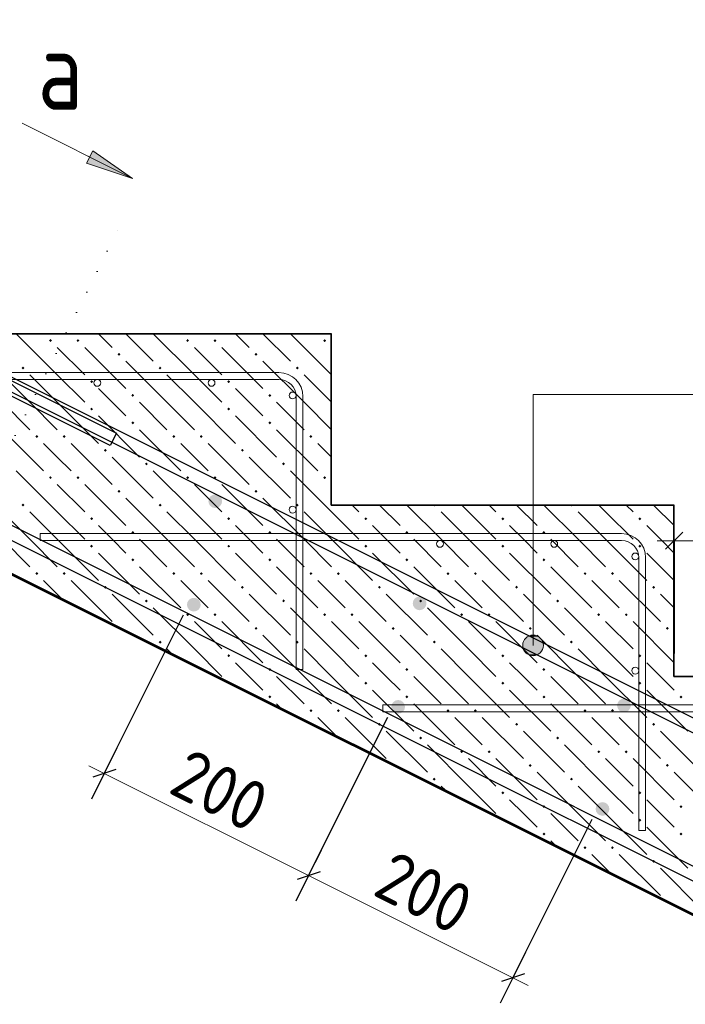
# Model space of a CAD drawing. Header units: millimetres. Extents: x -5 to 21000, y 0 to 14850.
# Tile 19 of 26: x 8197 to 9654, y 9985 to 12140. Entities that reach past the tile are written whole.
import ezdxf

# ---------------------------------------------------------------- set-up
doc = ezdxf.new("R2010")
doc.units = ezdxf.units.MM
doc.linetypes.add('______9', pattern=[50, 0, -50])
doc.layers.add('ЖБ Лестница', color=7, linetype='Continuous', lineweight=25, true_color=0xe0e0ff)
for name, color, linetype, lineweight in [('Лестница', 7, 'Continuous', 25), ('Обрамление П-обр. равн.', 7, 'Continuous', 25), ('Обрамление проемов стержнями', 7, 'Continuous', 25), ('Общий01', 7, 'Continuous', 13), ('Позиционная метка линия выноска', 7, 'Continuous', 13), ('Размерная линия_ общее', 7, 'Continuous', 13), ('Фоновоя арматура Х1', 7, 'Continuous', 25)]:
    doc.layers.add(name, color=color, linetype=linetype, lineweight=lineweight)
doc.styles.add('ISOCPEUR', font='txt')

msp = doc.modelspace()

# ---------------------------------------------------------------- hatches: boundary and pattern name
at = {"layer": 'ЖБ Лестница', "linetype": 'Continuous', "lineweight": 18, "transparency": 33554687}
for points in [[(8261.5, 11437.8), (8264.7, 11441.1), (8268, 11437.8), (8264.7, 11434.6)], [(8321.5, 11437.8), (8324.7, 11441.1), (8328, 11437.8), (8324.7, 11434.6)], [(8561.5, 11437.8), (8564.7, 11441.1), (8568, 11437.8), (8564.7, 11434.6)], [(8621.5, 11437.8), (8624.7, 11441.1), (8628, 11437.8), (8624.7, 11434.6)], [(8861.5, 11437.8), (8864.7, 11441.1), (8868, 11437.8), (8864.7, 11434.6)], [(8411.5, 11407.8), (8414.7, 11411.1), (8418, 11407.8), (8414.7, 11404.6)], [(8711.5, 11407.8), (8714.7, 11411.1), (8718, 11407.8), (8714.7, 11404.6)], [(8201.5, 11377.8), (8204.7, 11381.1), (8208, 11377.8), (8204.7, 11374.6)], [(8501.5, 11377.8), (8504.7, 11381.1), (8508, 11377.8), (8504.7, 11374.6)], [(8801.5, 11377.8), (8804.7, 11381.1), (8808, 11377.8), (8804.7, 11374.6)], [(8351.5, 11347.8), (8354.7, 11351.1), (8358, 11347.8), (8354.7, 11344.6)], [(8651.5, 11347.8), (8654.7, 11351.1), (8658, 11347.8), (8654.7, 11344.6)], [(8441.5, 11317.8), (8444.7, 11321.1), (8448, 11317.8), (8444.7, 11314.6)], [(8741.5, 11317.8), (8744.7, 11321.1), (8748, 11317.8), (8744.7, 11314.6)], [(8351.5, 11287.8), (8354.7, 11291.1), (8358, 11287.8), (8354.7, 11284.6)], [(8651.5, 11287.8), (8654.7, 11291.1), (8658, 11287.8), (8654.7, 11284.6)], [(8441.5, 11257.8), (8444.7, 11261.1), (8448, 11257.8), (8444.7, 11254.6)], [(8741.5, 11257.8), (8744.7, 11261.1), (8748, 11257.8), (8744.7, 11254.6)], [(8231.5, 11227.8), (8234.7, 11231.1), (8238, 11227.8), (8234.7, 11224.6)], [(8291.5, 11227.8), (8294.7, 11231.1), (8298, 11227.8), (8294.7, 11224.6)], [(8531.5, 11227.8), (8534.7, 11231.1), (8538, 11227.8), (8534.7, 11224.6)], [(8591.5, 11227.8), (8594.7, 11231.1), (8598, 11227.8), (8594.7, 11224.6)], [(8831.5, 11227.8), (8834.7, 11231.1), (8838, 11227.8), (8834.7, 11224.6)], [(8381.5, 11197.8), (8384.7, 11201.1), (8388, 11197.8), (8384.7, 11194.6)], [(8681.5, 11197.8), (8684.7, 11201.1), (8688, 11197.8), (8684.7, 11194.6)], [(8471.5, 11167.8), (8474.7, 11171.1), (8478, 11167.8), (8474.7, 11164.6)], [(8771.5, 11167.8), (8774.7, 11171.1), (8778, 11167.8), (8774.7, 11164.6)], [(8261.5, 11137.8), (8264.7, 11141.1), (8268, 11137.8), (8264.7, 11134.6)], [(8321.5, 11137.8), (8324.7, 11141.1), (8328, 11137.8), (8324.7, 11134.6)], [(8561.5, 11137.8), (8564.7, 11141.1), (8568, 11137.8), (8564.7, 11134.6)], [(8621.5, 11137.8), (8624.7, 11141.1), (8628, 11137.8), (8624.7, 11134.6)], [(8861.5, 11137.8), (8864.7, 11141.1), (8868, 11137.8), (8864.7, 11134.6)], [(8411.5, 11107.8), (8414.7, 11111.1), (8418, 11107.8), (8414.7, 11104.6)], [(8711.5, 11107.8), (8714.7, 11111.1), (8718, 11107.8), (8714.7, 11104.6)], [(8201.5, 11077.8), (8204.7, 11081.1), (8208, 11077.8), (8204.7, 11074.6)], [(8501.5, 11077.8), (8504.7, 11081.1), (8508, 11077.8), (8504.7, 11074.6)], [(8801.5, 11077.8), (8804.7, 11081.1), (8808, 11077.8), (8804.7, 11074.6)], [(9101.5, 11077.8), (9108, 11077.8), (9104.7, 11074.6)], [(9401.5, 11077.8), (9408, 11077.8), (9404.7, 11074.6)], [(8351.5, 11047.8), (8354.7, 11051.1), (8358, 11047.8), (8354.7, 11044.6)], [(8651.5, 11047.8), (8654.7, 11051.1), (8658, 11047.8), (8654.7, 11044.6)], [(8951.5, 11047.8), (8954.7, 11051.1), (8958, 11047.8), (8954.7, 11044.6)], [(9251.5, 11047.8), (9254.7, 11051.1), (9258, 11047.8), (9254.7, 11044.6)], [(9551.5, 11047.8), (9554.7, 11051.1), (9558, 11047.8), (9554.7, 11044.6)], [(8441.5, 11017.8), (8444.7, 11021.1), (8448, 11017.8), (8444.7, 11014.6)], [(8741.5, 11017.8), (8744.7, 11021.1), (8748, 11017.8), (8744.7, 11014.6)], [(9041.5, 11017.8), (9044.7, 11021.1), (9048, 11017.8), (9044.7, 11014.6)], [(9341.5, 11017.8), (9344.7, 11021.1), (9348, 11017.8), (9344.7, 11014.6)], [(8351.5, 10987.8), (8354.7, 10991.1), (8358, 10987.8), (8354.7, 10984.6)], [(8651.5, 10987.8), (8654.7, 10991.1), (8658, 10987.8), (8654.7, 10984.6)], [(8951.5, 10987.8), (8954.7, 10991.1), (8958, 10987.8), (8954.7, 10984.6)], [(9251.5, 10987.8), (9254.7, 10991.1), (9258, 10987.8), (9254.7, 10984.6)], [(9551.5, 10987.8), (9554.7, 10991.1), (9558, 10987.8), (9554.7, 10984.6)], [(8441.5, 10957.8), (8444.7, 10961.1), (8448, 10957.8), (8444.7, 10954.6)], [(8741.5, 10957.8), (8744.7, 10961.1), (8748, 10957.8), (8744.7, 10954.6)], [(9041.5, 10957.8), (9044.7, 10961.1), (9048, 10957.8), (9044.7, 10954.6)], [(9341.5, 10957.8), (9344.7, 10961.1), (9348, 10957.8), (9344.7, 10954.6)], [(8231.5, 10927.8), (8234.7, 10931.1), (8238, 10927.8), (8234.7, 10924.6)], [(8291.5, 10927.8), (8294.7, 10931.1), (8298, 10927.8), (8294.7, 10924.6)], [(8531.5, 10927.8), (8534.7, 10931.1), (8538, 10927.8), (8534.7, 10924.6)], [(8591.5, 10927.8), (8594.7, 10931.1), (8598, 10927.8), (8594.7, 10924.6)], [(8831.5, 10927.8), (8834.7, 10931.1), (8838, 10927.8), (8834.7, 10924.6)], [(8891.5, 10927.8), (8894.7, 10931.1), (8898, 10927.8), (8894.7, 10924.6)], [(9131.5, 10927.8), (9134.7, 10931.1), (9138, 10927.8), (9134.7, 10924.6)], [(9191.5, 10927.8), (9194.7, 10931.1), (9198, 10927.8), (9194.7, 10924.6)], [(9431.5, 10927.8), (9434.7, 10931.1), (9438, 10927.8), (9434.7, 10924.6)], [(9491.5, 10927.8), (9494.7, 10931.1), (9498, 10927.8), (9494.7, 10924.6)], [(8381.5, 10897.8), (8384.7, 10901.1), (8388, 10897.8), (8384.7, 10894.6)], [(8681.5, 10897.8), (8684.7, 10901.1), (8688, 10897.8), (8684.7, 10894.6)], [(8981.5, 10897.8), (8984.7, 10901.1), (8988, 10897.8), (8984.7, 10894.6)], [(9281.5, 10897.8), (9284.7, 10901.1), (9288, 10897.8), (9284.7, 10894.6)], [(9581.5, 10897.8), (9584.7, 10901.1), (9588, 10897.8), (9584.7, 10894.6)], [(8471.5, 10867.8), (8474.7, 10871.1), (8478, 10867.8), (8474.7, 10864.6)], [(8771.5, 10867.8), (8774.7, 10871.1), (8778, 10867.8), (8774.7, 10864.6)], [(9071.5, 10867.8), (9074.7, 10871.1), (9078, 10867.8), (9074.7, 10864.6)], [(9371.5, 10867.8), (9374.7, 10871.1), (9378, 10867.8), (9374.7, 10864.6)], [(8561.5, 10837.8), (8564.7, 10841.1), (8568, 10837.8), (8564.7, 10834.6)], [(8621.5, 10837.8), (8624.7, 10841.1), (8628, 10837.8), (8624.7, 10834.6)], [(8861.5, 10837.8), (8864.7, 10841.1), (8868, 10837.8), (8864.7, 10834.6)], [(8921.5, 10837.8), (8924.7, 10841.1), (8928, 10837.8), (8924.7, 10834.6)], [(9161.5, 10837.8), (9164.7, 10841.1), (9168, 10837.8), (9164.7, 10834.6)], [(9221.5, 10837.8), (9224.7, 10841.1), (9228, 10837.8), (9224.7, 10834.6)], [(9461.5, 10837.8), (9464.7, 10841.1), (9468, 10837.8), (9464.7, 10834.6)], [(9521.5, 10837.8), (9524.7, 10841.1), (9528, 10837.8), (9524.7, 10834.6)], [(8414.2, 10810.6), (8414.7, 10811.1), (8416.2, 10809.6)], [(8711.5, 10807.8), (8714.7, 10811.1), (8718, 10807.8), (8714.7, 10804.6)], [(9011.5, 10807.8), (9014.7, 10811.1), (9018, 10807.8), (9014.7, 10804.6)], [(9311.5, 10807.8), (9314.7, 10811.1), (9318, 10807.8), (9314.7, 10804.6)], [(9611.5, 10807.8), (9614.7, 10811.1), (9618, 10807.8), (9614.7, 10804.6)], [(8501.5, 10777.8), (8504.7, 10781.1), (8508, 10777.8), (8504.7, 10774.6)], [(8801.5, 10777.8), (8804.7, 10781.1), (8808, 10777.8), (8804.7, 10774.6)], [(9101.5, 10777.8), (9104.7, 10781.1), (9108, 10777.8), (9104.7, 10774.6)], [(9401.5, 10777.8), (9404.7, 10781.1), (9408, 10777.8), (9404.7, 10774.6)], [(8651.5, 10747.8), (8654.7, 10751.1), (8658, 10747.8), (8654.7, 10744.6)], [(8951.5, 10747.8), (8954.7, 10751.1), (8958, 10747.8), (8954.7, 10744.6)], [(9251.5, 10747.8), (9254.7, 10751.1), (9258, 10747.8), (9254.7, 10744.6)], [(9551.5, 10747.8), (9554.7, 10751.1), (9558, 10747.8), (9554.7, 10744.6)], [(8741.5, 10717.8), (8744.7, 10721.1), (8748, 10717.8), (8744.7, 10714.6)], [(9041.5, 10717.8), (9044.7, 10721.1), (9048, 10717.8), (9044.7, 10714.6)], [(9341.5, 10717.8), (9344.7, 10721.1), (9348, 10717.8), (9344.7, 10714.6)], [(8654.2, 10690.6), (8654.7, 10691.1), (8656.2, 10689.6)], [(8951.5, 10687.8), (8954.7, 10691.1), (8958, 10687.8), (8954.7, 10684.6)], [(9251.5, 10687.8), (9254.7, 10691.1), (9258, 10687.8), (9254.7, 10684.6)], [(9551.5, 10687.8), (9554.7, 10691.1), (9558, 10687.8), (9554.7, 10684.6)], [(8741.5, 10657.8), (8744.7, 10661.1), (8748, 10657.8), (8744.7, 10654.6)], [(9041.5, 10657.8), (9044.7, 10661.1), (9048, 10657.8), (9044.7, 10654.6)], [(9341.5, 10657.8), (9344.7, 10661.1), (9348, 10657.8), (9344.7, 10654.6)], [(9641.5, 10657.8), (9644.7, 10661.1), (9648, 10657.8), (9644.7, 10654.6)], [(8831.5, 10627.8), (8834.7, 10631.1), (8838, 10627.8), (8834.7, 10624.6)], [(8891.5, 10627.8), (8894.7, 10631.1), (8898, 10627.8), (8894.7, 10624.6)], [(9131.5, 10627.8), (9134.7, 10631.1), (9138, 10627.8), (9134.7, 10624.6)], [(9191.5, 10627.8), (9194.7, 10631.1), (9198, 10627.8), (9194.7, 10624.6)], [(9431.5, 10627.8), (9434.7, 10631.1), (9438, 10627.8), (9434.7, 10624.6)], [(9491.5, 10627.8), (9494.7, 10631.1), (9498, 10627.8), (9494.7, 10624.6)], [(8981.5, 10597.8), (8984.7, 10601.1), (8988, 10597.8), (8984.7, 10594.6)], [(9281.5, 10597.8), (9284.7, 10601.1), (9288, 10597.8), (9284.7, 10594.6)], [(9581.5, 10597.8), (9584.7, 10601.1), (9588, 10597.8), (9584.7, 10594.6)], [(9071.5, 10567.8), (9074.7, 10571.1), (9078, 10567.8), (9074.7, 10564.6)], [(9371.5, 10567.8), (9374.7, 10571.1), (9378, 10567.8), (9374.7, 10564.6)], [(9161.5, 10537.8), (9164.7, 10541.1), (9168, 10537.8), (9164.7, 10534.6)], [(9221.5, 10537.8), (9224.7, 10541.1), (9228, 10537.8), (9224.7, 10534.6)], [(9461.5, 10537.8), (9464.7, 10541.1), (9468, 10537.8), (9464.7, 10534.6)], [(9521.5, 10537.8), (9524.7, 10541.1), (9528, 10537.8), (9524.7, 10534.6)], [(9014.2, 10510.6), (9014.7, 10511.1), (9016.2, 10509.6)], [(9311.5, 10507.8), (9314.7, 10511.1), (9318, 10507.8), (9314.7, 10504.6)], [(9611.5, 10507.8), (9614.7, 10511.1), (9618, 10507.8), (9614.7, 10504.6)], [(9101.5, 10477.8), (9104.7, 10481.1), (9108, 10477.8), (9104.7, 10474.6)], [(9401.5, 10477.8), (9404.7, 10481.1), (9408, 10477.8), (9404.7, 10474.6)], [(9251.5, 10447.8), (9254.7, 10451.1), (9258, 10447.8), (9254.7, 10444.6)], [(9551.5, 10447.8), (9554.7, 10451.1), (9558, 10447.8), (9554.7, 10444.6)], [(9341.5, 10417.8), (9344.7, 10421.1), (9348, 10417.8), (9344.7, 10414.6)], [(9641.5, 10417.8), (9644.7, 10421.1), (9648, 10417.8), (9644.7, 10414.6)], [(9254.2, 10390.6), (9254.7, 10391.1), (9256.2, 10389.6)], [(9551.5, 10387.8), (9554.7, 10391.1), (9558, 10387.8), (9554.7, 10384.6)], [(9341.5, 10357.8), (9344.7, 10361.1), (9348, 10357.8), (9344.7, 10354.6)], [(9641.5, 10357.8), (9644.7, 10361.1), (9648, 10357.8), (9644.7, 10354.6)], [(9431.5, 10327.8), (9434.7, 10331.1), (9438, 10327.8), (9434.7, 10324.6)], [(9491.5, 10327.8), (9494.7, 10331.1), (9498, 10327.8), (9494.7, 10324.6)], [(9581.5, 10297.8), (9584.7, 10301.1), (9588, 10297.8), (9584.7, 10294.6)], [(9614.2, 10210.6), (9614.7, 10211.1), (9616.2, 10209.6)]]:
    msp.add_hatch(color=7, dxfattribs=at).paths.add_polyline_path(points, flags=16)
at = {"layer": 'Общий01', "linetype": 'Continuous', "lineweight": 13, "transparency": 33554687}
msp.add_hatch(color=7, dxfattribs=at).paths.add_polyline_path([(8357.3, 11853.4), (8444.5, 11793), (8343.8, 11826.6)], flags=16)
at = {"layer": 'Позиционная метка линия выноска', "linetype": 'Continuous', "lineweight": 13, "transparency": 33554687}
for points in [[(9340.3, 10781.8), (9301.6, 10781.8), (9298.4, 10770.6)], [(9340.3, 10781.8), (9298.4, 10770.6), (9343.4, 10770.6)], [(9332.2, 10789.9), (9309.7, 10789.9), (9301.6, 10781.8)], [(9332.2, 10789.9), (9301.6, 10781.8), (9340.3, 10781.8)], [(9309.7, 10789.9), (9332.2, 10789.9), (9320.9, 10793.1)], [(9343.4, 10770.6), (9298.4, 10770.6), (9301.6, 10759.3)], [(9343.4, 10770.6), (9301.6, 10759.3), (9340.3, 10759.3)], [(9340.3, 10759.3), (9301.6, 10759.3), (9309.7, 10751.2)], [(9340.3, 10759.3), (9309.7, 10751.2), (9332.2, 10751.2)], [(9332.2, 10751.2), (9309.7, 10751.2), (9320.9, 10748.1)]]:
    msp.add_hatch(color=7, dxfattribs=at).paths.add_polyline_path(points)
at = {"layer": 'Фоновоя арматура Х1', "linetype": 'Continuous', "lineweight": 35, "transparency": 33554687}
for points in [[(8640.4, 11086.2), (8639.2, 11092), (8636, 11096.9), (8631.1, 11100.1), (8625.4, 11101.2), (8619.6, 11100.1), (8614.8, 11096.9), (8611.5, 11092), (8610.4, 11086.2), (8611.5, 11080.5), (8614.8, 11075.6), (8619.6, 11072.4), (8625.4, 11071.2), (8631.1, 11072.4), (8636, 11075.6), (8639.2, 11080.5)], [(8593.4, 10859.7), (8592.3, 10865.5), (8589, 10870.3), (8584.2, 10873.6), (8578.4, 10874.7), (8572.7, 10873.6), (8567.8, 10870.3), (8564.6, 10865.5), (8563.4, 10859.7), (8564.6, 10854), (8567.8, 10849.1), (8572.7, 10845.9), (8578.4, 10844.7), (8584.2, 10845.9), (8589, 10849.1), (8592.3, 10854)], [(9087.6, 10862.6), (9086.5, 10868.4), (9083.2, 10873.2), (9078.3, 10876.5), (9072.6, 10877.6), (9066.9, 10876.5), (9062, 10873.2), (9058.7, 10868.4), (9057.6, 10862.6), (9058.7, 10856.9), (9062, 10852), (9066.9, 10848.8), (9072.6, 10847.6), (9078.3, 10848.8), (9083.2, 10852), (9086.5, 10856.9)], [(9040.6, 10636.1), (9039.5, 10641.9), (9036.2, 10646.7), (9031.4, 10650), (9025.6, 10651.1), (9019.9, 10650), (9015, 10646.7), (9011.8, 10641.9), (9010.6, 10636.1), (9011.8, 10630.4), (9015, 10625.5), (9019.9, 10622.3), (9025.6, 10621.1), (9031.4, 10622.3), (9036.2, 10625.5), (9039.5, 10630.4)], [(9534.8, 10639), (9533.7, 10644.8), (9530.4, 10649.6), (9525.5, 10652.9), (9519.8, 10654), (9514.1, 10652.9), (9509.2, 10649.6), (9506, 10644.8), (9504.8, 10639), (9506, 10633.3), (9509.2, 10628.4), (9514.1, 10625.2), (9519.8, 10624), (9525.5, 10625.2), (9530.4, 10628.4), (9533.7, 10633.3)], [(9487.9, 10412.5), (9486.7, 10418.3), (9483.5, 10423.1), (9478.6, 10426.4), (9472.9, 10427.5), (9467.1, 10426.4), (9462.2, 10423.1), (9459, 10418.3), (9457.9, 10412.5), (9459, 10406.8), (9462.2, 10401.9), (9467.1, 10398.7), (9472.9, 10397.5), (9478.6, 10398.7), (9483.5, 10401.9), (9486.7, 10406.8)]]:
    msp.add_hatch(color=7, dxfattribs=at).paths.add_polyline_path(points)

# ---------------------------------------------------------------- linework, layer by layer
at = {"color": 7, "linetype": 'Continuous', "lineweight": 25, "transparency": 33554687}
for points in [[(3354.7, 12140.3), (6591.7, 12140.3), (6597.3, 12140.1), (6603, 12139.5), (6608.7, 12138.7), (6614.3, 12137.5), (6619.9, 12136), (6625.3, 12134.3), (6630.7, 12132.2), (6635.8, 12129.9), (13328.5, 8783.5), (13315.1, 8756.7), (6623, 12102.8), (6619.1, 12104.5), (6615.3, 12106), (6611.4, 12107.3), (6607.4, 12108.3), (6603.4, 12109.1), (6599.4, 12109.7), (6595.2, 12110.1), (6591, 12110.3), (3354.7, 12110.3), (3354.7, 12140.3)], [(12792.1, 8693.5), (6009, 12085.1), (6005.1, 12086.8), (6001.3, 12088.3), (5997.4, 12089.6), (5993.4, 12090.6), (5989.4, 12091.5), (5985.3, 12092.1), (5981.2, 12092.5), (5977, 12092.6), (4747.4, 12092.6), (4747.4, 12122.6), (5977.7, 12122.6), (5983.3, 12122.4), (5989, 12121.9), (5994.7, 12121), (6000.3, 12119.8), (6005.9, 12118.4), (6011.3, 12116.6), (6016.7, 12114.5), (6021.8, 12112.2), (12805.5, 8720.3), (12792.1, 8693.5)]]:
    msp.add_lwpolyline(points, dxfattribs=at)
at = {"layer": 'ЖБ Лестница', "color": 7, "linetype": 'Continuous', "lineweight": 35, "transparency": 33554687}
for p, q in [((6629.3, 11702.8), (12629.3, 8702.8)), ((8879.3, 11452.8), (8129.3, 11452.8)), ((8879.3, 11077.8), (8879.3, 11452.8)), ((9629.3, 11077.8), (8879.3, 11077.8)), ((9629.3, 10702.8), (9629.3, 11077.8)), ((10379.3, 10702.8), (9629.3, 10702.8))]:
    msp.add_line(p, q, dxfattribs=at)
at = {"layer": 'ЖБ Лестница', "color": 9, "linetype": 'Continuous', "lineweight": 18, "true_color": 0xc7c7c7, "transparency": 33554687}
for p, q in [((8279.7, 11362.8), (8189.7, 11452.8)), ((8249.7, 11452.8), (8249.7, 11452.8)), ((8309.7, 11452.8), (8309.7, 11452.8)), ((8369.7, 11452.8), (8399.7, 11422.8)), ((8429.7, 11452.8), (8489.7, 11392.8)), ((8579.7, 11362.8), (8489.7, 11452.8)), ((8549.7, 11452.8), (8549.7, 11452.8)), ((8609.7, 11452.8), (8609.7, 11452.8)), ((8669.7, 11452.8), (8699.7, 11422.8)), ((8729.7, 11452.8), (8789.7, 11392.8)), ((8879.7, 11362.8), (8789.7, 11452.8)), ((8849.7, 11452.8), (8849.7, 11452.8)), ((8279.7, 11422.8), (8339.7, 11362.8)), ((8339.7, 11422.8), (8429.7, 11332.8)), ((8579.7, 11422.8), (8639.7, 11362.8)), ((8639.7, 11422.8), (8729.7, 11332.8)), ((8219.7, 11302.8), (8129.7, 11392.8)), ((8519.7, 11302.8), (8429.7, 11392.8)), ((8819.7, 11302.8), (8729.7, 11392.8)), ((8219.7, 11362.8), (8279.7, 11302.8)), ((8279.7, 11362.8), (8339.7, 11302.8)), ((8519.7, 11362.8), (8579.7, 11302.8)), ((8579.7, 11362.8), (8639.7, 11302.8)), ((8819.7, 11362.8), (8879.7, 11302.8)), ((8399.7, 11302.8), (8369.7, 11332.8)), ((8699.7, 11302.8), (8669.7, 11332.8)), ((8159.7, 11302.8), (8219.7, 11242.8)), ((8219.7, 11302.8), (8279.7, 11242.8)), ((8279.7, 11302.8), (8369.7, 11212.8)), ((8429.7, 11272.8), (8399.7, 11302.8)), ((8459.7, 11302.8), (8519.7, 11242.8)), ((8519.7, 11302.8), (8579.7, 11242.8)), ((8579.7, 11302.8), (8669.7, 11212.8)), ((8729.7, 11272.8), (8699.7, 11302.8)), ((8759.7, 11302.8), (8819.7, 11242.8)), ((8819.7, 11302.8), (8879.7, 11242.8)), ((8879.7, 11302.8), (8879.7, 11302.8)), ((8369.7, 11272.8), (8459.7, 11182.8)), ((8669.7, 11272.8), (8759.7, 11182.8)), ((8159.7, 11242.8), (8249.7, 11152.8)), ((8459.7, 11242.8), (8549.7, 11152.8)), ((8759.7, 11242.8), (8849.7, 11152.8)), ((8279.7, 11182.8), (8249.7, 11212.8)), ((8309.7, 11212.8), (8399.7, 11122.8)), ((8579.7, 11182.8), (8549.7, 11212.8)), ((8609.7, 11212.8), (8699.7, 11122.8)), ((8879.7, 11182.8), (8849.7, 11212.8)), ((8309.7, 11152.8), (8279.7, 11182.8)), ((8399.7, 11182.8), (8489.7, 11092.8)), ((8609.7, 11152.8), (8579.7, 11182.8)), ((8699.7, 11182.8), (8789.7, 11092.8)), ((8879.7, 11182.8), (8879.7, 11182.8)), ((8279.7, 11062.8), (8189.7, 11152.8)), ((8579.7, 11062.8), (8489.7, 11152.8)), ((8879.7, 11062.8), (8789.7, 11152.8)), ((8279.7, 11122.8), (8339.7, 11062.8)), ((8339.7, 11122.8), (8429.7, 11032.8)), ((8579.7, 11122.8), (8639.7, 11062.8)), ((8639.7, 11122.8), (8729.7, 11032.8)), ((8879.7, 11122.8), (8879.7, 11122.8)), ((8219.7, 11002.8), (8129.7, 11092.8)), ((8519.7, 11002.8), (8429.7, 11092.8)), ((8819.7, 11002.8), (8729.7, 11092.8)), ((8219.7, 11062.8), (8279.7, 11002.8)), ((8279.7, 11062.8), (8339.7, 11002.8)), ((8519.7, 11062.8), (8579.7, 11002.8)), ((8579.7, 11062.8), (8639.7, 11002.8)), ((8819.7, 11062.8), (8879.7, 11002.8)), ((8879.7, 11062.8), (8939.7, 11002.8)), ((8924.7, 11077.8), (8939.7, 11062.8)), ((8984.7, 11077.8), (9029.7, 11032.8)), ((9119.7, 11002.8), (9044.7, 11077.8)), ((9119.7, 11062.8), (9179.7, 11002.8)), ((9179.7, 11062.8), (9164.7, 11077.8)), ((9179.7, 11062.8), (9239.7, 11002.8)), ((9224.7, 11077.8), (9239.7, 11062.8)), ((9284.7, 11077.8), (9329.7, 11032.8)), ((9419.7, 11002.8), (9344.7, 11077.8)), ((9419.7, 11062.8), (9479.7, 11002.8)), ((9479.7, 11062.8), (9464.7, 11077.8)), ((9479.7, 11062.8), (9539.7, 11002.8)), ((9524.7, 11077.8), (9539.7, 11062.8)), ((9584.7, 11077.8), (9629.7, 11032.8)), ((8399.7, 11002.8), (8369.7, 11032.8)), ((8699.7, 11002.8), (8669.7, 11032.8)), ((8999.7, 11002.8), (8969.7, 11032.8)), ((9299.7, 11002.8), (9269.7, 11032.8)), ((9599.7, 11002.8), (9569.7, 11032.8)), ((8159.7, 11002.8), (8219.7, 10942.8)), ((8219.7, 11002.8), (8279.7, 10942.8)), ((8279.7, 11002.8), (8369.7, 10912.8)), ((8429.7, 10972.8), (8399.7, 11002.8)), ((8459.7, 11002.8), (8519.7, 10942.8)), ((8519.7, 11002.8), (8579.7, 10942.8)), ((8579.7, 11002.8), (8669.7, 10912.8)), ((8729.7, 10972.8), (8699.7, 11002.8)), ((8759.7, 11002.8), (8819.7, 10942.8)), ((8819.7, 11002.8), (8879.7, 10942.8)), ((8879.7, 11002.8), (8969.7, 10912.8)), ((9029.7, 10972.8), (8999.7, 11002.8)), ((9059.7, 11002.8), (9119.7, 10942.8)), ((9119.7, 11002.8), (9179.7, 10942.8)), ((9179.7, 11002.8), (9269.7, 10912.8)), ((9329.7, 10972.8), (9299.7, 11002.8)), ((9359.7, 11002.8), (9419.7, 10942.8)), ((9419.7, 11002.8), (9479.7, 10942.8)), ((9479.7, 11002.8), (9569.7, 10912.8)), ((9629.7, 10972.8), (9599.7, 11002.8)), ((8369.7, 10972.8), (8459.7, 10882.8)), ((8669.7, 10972.8), (8759.7, 10882.8)), ((8969.7, 10972.8), (9059.7, 10882.8)), ((9269.7, 10972.8), (9359.7, 10882.8)), ((9569.7, 10972.8), (9629.7, 10912.8)), ((8459.7, 10942.8), (8549.7, 10852.8)), ((8759.7, 10942.8), (8849.7, 10852.8)), ((9059.7, 10942.8), (9149.7, 10852.8)), ((9359.7, 10942.8), (9449.7, 10852.8)), ((8279.7, 10882.8), (8249.7, 10912.8)), ((8309.7, 10912.8), (8399.7, 10822.8)), ((8579.7, 10882.8), (8549.7, 10912.8)), ((8609.7, 10912.8), (8699.7, 10822.8)), ((8879.7, 10882.8), (8849.7, 10912.8)), ((8909.7, 10912.8), (8999.7, 10822.8)), ((9179.7, 10882.8), (9149.7, 10912.8)), ((9209.7, 10912.8), (9299.7, 10822.8)), ((9479.7, 10882.8), (9449.7, 10912.8)), ((9509.7, 10912.8), (9599.7, 10822.8)), ((8289.7, 10872.8), (8279.7, 10882.8)), ((8399.7, 10882.8), (8489.7, 10792.8)), ((8609.7, 10852.8), (8579.7, 10882.8)), ((8699.7, 10882.8), (8789.7, 10792.8)), ((8909.7, 10852.8), (8879.7, 10882.8)), ((8999.7, 10882.8), (9089.7, 10792.8)), ((9209.7, 10852.8), (9179.7, 10882.8)), ((9299.7, 10882.8), (9389.7, 10792.8)), ((9509.7, 10852.8), (9479.7, 10882.8)), ((9599.7, 10882.8), (9629.7, 10852.8)), ((8579.7, 10762.8), (8489.7, 10852.8)), ((8879.7, 10762.8), (8789.7, 10852.8)), ((9179.7, 10762.8), (9089.7, 10852.8)), ((9479.7, 10762.8), (9389.7, 10852.8)), ((8579.7, 10822.8), (8639.7, 10762.8)), ((8639.7, 10822.8), (8729.7, 10732.8)), ((8879.7, 10822.8), (8939.7, 10762.8)), ((8939.7, 10822.8), (9029.7, 10732.8)), ((9179.7, 10822.8), (9239.7, 10762.8)), ((9239.7, 10822.8), (9329.7, 10732.8)), ((9479.7, 10822.8), (9539.7, 10762.8)), ((9539.7, 10822.8), (9629.7, 10732.8)), ((8819.7, 10702.8), (8729.7, 10792.8)), ((9119.7, 10702.8), (9029.7, 10792.8)), ((9419.7, 10702.8), (9329.7, 10792.8)), ((9629.7, 10792.8), (9629.7, 10792.8)), ((8519.7, 10762.8), (8529.8, 10752.8)), ((8579.7, 10762.8), (8639.7, 10702.8)), ((8819.7, 10762.8), (8879.7, 10702.8)), ((8879.7, 10762.8), (8939.7, 10702.8)), ((9119.7, 10762.8), (9179.7, 10702.8)), ((9179.7, 10762.8), (9239.7, 10702.8)), ((9419.7, 10762.8), (9479.7, 10702.8)), ((9479.7, 10762.8), (9539.7, 10702.8)), ((8699.7, 10702.8), (8669.7, 10732.8)), ((8999.7, 10702.8), (8969.7, 10732.8)), ((9299.7, 10702.8), (9269.7, 10732.8)), ((9599.7, 10702.8), (9569.7, 10732.8)), ((8729.7, 10672.8), (8699.7, 10702.8)), ((8759.7, 10702.8), (8819.7, 10642.8)), ((8819.7, 10702.8), (8879.7, 10642.8)), ((8879.7, 10702.8), (8969.7, 10612.8)), ((9029.7, 10672.8), (8999.7, 10702.8)), ((9059.7, 10702.8), (9119.7, 10642.8)), ((9119.7, 10702.8), (9179.7, 10642.8)), ((9179.7, 10702.8), (9269.7, 10612.8)), ((9329.7, 10672.8), (9299.7, 10702.8)), ((9359.7, 10702.8), (9419.7, 10642.8)), ((9419.7, 10702.8), (9479.7, 10642.8)), ((9479.7, 10702.8), (9569.7, 10612.8)), ((9629.7, 10672.8), (9599.7, 10702.8)), ((8969.7, 10672.8), (9059.7, 10582.8)), ((9269.7, 10672.8), (9359.7, 10582.8)), ((9569.7, 10672.8), (9659.7, 10582.8)), ((8759.7, 10642.8), (8769.7, 10632.8)), ((9059.7, 10642.8), (9149.7, 10552.8)), ((9359.7, 10642.8), (9449.7, 10552.8)), ((8879.7, 10582.8), (8849.7, 10612.8)), ((8909.7, 10612.8), (8999.7, 10522.8)), ((9179.7, 10582.8), (9149.7, 10612.8)), ((9209.7, 10612.8), (9299.7, 10522.8)), ((9479.7, 10582.8), (9449.7, 10612.8)), ((9509.7, 10612.8), (9599.7, 10522.8)), ((8889.7, 10572.8), (8879.7, 10582.8)), ((8999.7, 10582.8), (9089.7, 10492.8)), ((9209.7, 10552.8), (9179.7, 10582.8)), ((9299.7, 10582.8), (9389.7, 10492.8)), ((9509.7, 10552.8), (9479.7, 10582.8)), ((9599.7, 10582.8), (9689.7, 10492.8)), ((9179.7, 10462.8), (9089.7, 10552.8)), ((9479.7, 10462.8), (9389.7, 10552.8)), ((9179.7, 10522.8), (9239.7, 10462.8)), ((9239.7, 10522.8), (9329.7, 10432.8)), ((9479.7, 10522.8), (9539.7, 10462.8)), ((9539.7, 10522.8), (9629.7, 10432.8)), ((9419.7, 10402.8), (9329.7, 10492.8)), ((9719.7, 10402.8), (9629.7, 10492.8)), ((9119.7, 10462.8), (9129.8, 10452.8)), ((9179.7, 10462.8), (9239.7, 10402.8)), ((9419.7, 10462.8), (9479.7, 10402.8)), ((9479.7, 10462.8), (9539.7, 10402.8)), ((9299.7, 10402.8), (9269.7, 10432.8)), ((9599.7, 10402.8), (9569.7, 10432.8)), ((9329.7, 10372.8), (9299.7, 10402.8)), ((9359.7, 10402.8), (9419.7, 10342.8)), ((9419.7, 10402.8), (9479.7, 10342.8)), ((9479.7, 10402.8), (9569.7, 10312.8)), ((9629.7, 10372.8), (9599.7, 10402.8)), ((9569.7, 10372.8), (9659.7, 10282.8)), ((9359.7, 10342.8), (9369.7, 10332.8)), ((9479.7, 10282.8), (9449.7, 10312.8)), ((9509.7, 10312.8), (9599.7, 10222.8)), ((9489.7, 10272.8), (9479.7, 10282.8)), ((9599.7, 10282.8), (9689.7, 10192.8))]:
    msp.add_line(p, q, dxfattribs=at)
at = {"layer": 'Лестница', "color": 7, "linetype": 'Continuous', "lineweight": 25, "transparency": 33554687}
for p, q in [((6623.5, 11702.8), (12623.5, 8702.8)), ((8879.7, 11452.8), (8129.7, 11452.8)), ((8879.7, 11077.8), (8879.7, 11452.8)), ((9629.7, 11077.8), (8879.7, 11077.8)), ((9629.7, 10702.8), (9629.7, 11077.8)), ((10379.7, 10702.8), (9629.7, 10702.8))]:
    msp.add_line(p, q, dxfattribs=at)
at = {"layer": 'Обрамление П-обр. равн.', "color": 38, "linetype": 'Continuous', "lineweight": 25, "true_color": 0x5f1e0f, "transparency": 33554687}
msp.add_lwpolyline([(8395.7, 11208.2), (7288, 11762.1), (7284.2, 11763.8), (7280.3, 11765.3), (7276.4, 11766.6), (7272.4, 11767.6), (7268.4, 11768.5), (7264.3, 11769.1), (7260.2, 11769.5), (7256, 11769.6), (3367.2, 11769.6), (3367.2, 11799.6), (7256.7, 11799.6), (7262.3, 11799.4), (7268, 11798.9), (7273.7, 11798), (7279.3, 11796.8), (7284.9, 11795.4), (7290.3, 11793.6), (7295.7, 11791.5), (7300.8, 11789.2), (8409.2, 11235), (8395.7, 11208.2)], dxfattribs=at)
at = {"layer": 'Обрамление проемов стержнями', "color": 7, "linetype": 'Continuous', "lineweight": 13, "transparency": 33554687}
for p, q in [((8764.7, 11367.8), (7492.2, 11367.8)), ((8764.7, 11352.8), (7492.2, 11352.8)), ((8802.2, 11315.3), (8802.2, 10717.8)), ((8817.2, 11315.3), (8817.2, 10717.8)), ((8242.2, 11000.3), (8242.2, 11015.3)), ((9514.7, 11015.3), (8242.2, 11015.3)), ((9514.7, 11000.3), (8242.2, 11000.3)), ((9552.2, 10962.8), (9552.2, 10365.3)), ((9567.2, 10962.8), (9567.2, 10365.3)), ((8802.2, 10717.8), (8817.2, 10717.8)), ((8992.2, 10625.3), (8992.2, 10640.3)), ((10264.7, 10640.3), (8992.2, 10640.3)), ((10264.7, 10625.3), (8992.2, 10625.3)), ((9552.2, 10365.3), (9567.2, 10365.3))]:
    msp.add_line(p, q, dxfattribs=at)
at = {"layer": 'Обрамление проемов стержнями', "color": 7, "linetype": 'Continuous', "lineweight": 18, "transparency": 33554687}
for centre in [(8367.2, 11345.3), (8617.2, 11345.3), (8794.7, 11317.8), (8794.7, 11067.8), (9117.2, 10992.8), (9367.2, 10992.8), (9544.7, 10965.3), (9544.7, 10715.3)]:
    msp.add_circle(centre, 7.5, dxfattribs=at)
at = {"layer": 'Обрамление проемов стержнями', "color": 7, "linetype": 'Continuous', "lineweight": 13, "transparency": 33554687}
for centre, radius in [((8764.7, 11315.3), 52.5), ((8764.7, 11315.3), 37.5), ((9514.7, 10962.8), 52.5), ((9514.7, 10962.8), 37.5)]:
    msp.add_arc(centre, radius, 0, 90, dxfattribs=at)
at = {"layer": 'Общий01', "color": 7, "linetype": 'Continuous', "lineweight": 13, "transparency": 33554687}
for p, q in [((8444.5, 11793), (8203, 11913.8)), ((8343.8, 11826.6), (8357.3, 11853.4)), ((8350.5, 11840), (8343.8, 11843.3)), ((8357.3, 11853.4), (8444.5, 11793)), ((8444.5, 11793), (8343.8, 11826.6)), ((8444.5, 11793), (8444.5, 11793)), ((8444.5, 11793), (8444.5, 11793)), ((8444.5, 11793), (8444.5, 11793))]:
    msp.add_line(p, q, dxfattribs=at)
at = {"layer": 'Общий01', "color": 7, "linetype": '______9', "lineweight": 13, "transparency": 33554687}
msp.add_line((7873.6, 10603.1), (8429.5, 11714.7), dxfattribs=at)
at = {"layer": 'Позиционная метка линия выноска', "color": 7, "linetype": 'Continuous', "lineweight": 13, "transparency": 33554687}
for p, q in [((9320.9, 10793.1), (9320.9, 10793.1)), ((9298.4, 10770.6), (9298.4, 10770.6)), ((9343.4, 10770.6), (9343.4, 10770.6)), ((9320.9, 10748.1), (9320.9, 10748.1))]:
    msp.add_line(p, q, dxfattribs=at)
msp.add_lwpolyline([(12145.9, 11319.7), (9320.9, 11319.7), (9320.9, 10770.6)], dxfattribs=at)
msp.add_circle((9320.9, 10770.6), 22.5, dxfattribs=at)
at = {"layer": 'Размерная линия_ общее', "color": 253, "linetype": 'Continuous', "lineweight": -3, "true_color": 0xa0a0a0, "transparency": 33554687}
for p, q in [((9629.7, 10999.7), (9629.7, 11062.2)), ((9629.7, 10999.7), (9629.7, 10937.2)), ((9629.7, 10999.7), (9629.7, 10752.8)), ((8382.4, 10490.2), (8555.9, 10837.2)), ((8382.4, 10490.2), (8410.4, 10546.1)), ((8382.4, 10490.2), (8354.4, 10434.3)), ((9276.8, 10043), (9450.4, 10390)), ((8829.6, 10266.6), (8857.6, 10322.5)), ((8829.6, 10266.6), (8801.7, 10210.7)), ((9276.8, 10043), (9304.8, 10098.9)), ((9276.8, 10043), (9248.9, 9987.1))]:
    msp.add_line(p, q, dxfattribs=at)
at = {"layer": 'Размерная линия_ общее', "color": 7, "linetype": 'Continuous', "lineweight": 25, "transparency": 33554687}
for p, q in [((9648.5, 11018.5), (9611, 10981)), ((8407.6, 10498.6), (8357.2, 10481.8)), ((8854.8, 10275), (8804.5, 10258.2)), ((9302, 10051.3), (9251.7, 10034.6))]:
    msp.add_line(p, q, dxfattribs=at)
at = {"layer": 'Размерная линия_ общее', "color": 7, "linetype": 'Continuous', "lineweight": 13, "transparency": 33554687}
for p, q in [((9629.7, 10999.7), (9592.2, 10999.7)), ((10379.7, 10999.7), (9629.7, 10999.7)), ((8382.4, 10490.2), (8348.9, 10506.9)), ((8829.6, 10266.6), (8382.4, 10490.2)), ((9276.8, 10043), (8829.6, 10266.6)), ((9276.8, 10043), (9310.4, 10026.2))]:
    msp.add_line(p, q, dxfattribs=at)
at = {"layer": 'Размерная линия_ общее', "color": 253, "linetype": 'Continuous', "lineweight": -3, "true_color": 0xa0a0a0, "transparency": 33554687}
msp.add_lwpolyline([(8829.6, 10266.6), (8833.4, 10274.2), (8833.4, 10274.2), (9003.1, 10613.6)], dxfattribs=at)

# ---------------------------------------------------------------- texts
at = {"layer": 'Общий01', "color": 7, "linetype": 'Continuous', "lineweight": 35, "transparency": 33554687, "insert": (8237.1, 11943), "char_height": 175, "width": 209.898, "attachment_point": 7, "style": 'ISOCPEUR'}
msp.add_mtext('\\W0.80;а', dxfattribs=at)
at = {"layer": 'Размерная линия_ общее', "color": 7, "linetype": 'Continuous', "lineweight": 25, "transparency": 33554687, "char_height": 110, "width": 280.995, "attachment_point": 7, "rotation": 333.4349, "style": 'ISOCPEUR'}
for insert in [(8518.8, 10449.9), (8966, 10226.3)]:
    msp.add_mtext('\\W0.91;200', dxfattribs=dict(at, insert=insert))

doc.saveas('drawing.dxf')
